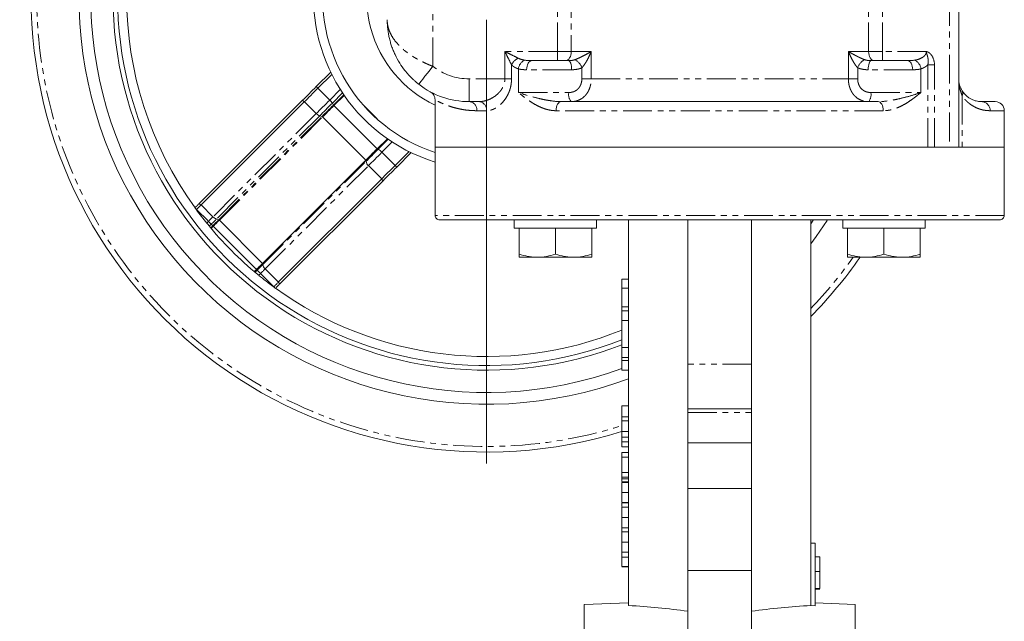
# Model space of a CAD drawing. Header units: millimetres. Extents: x 35 to 726, y 59 to 831.
# Tile 17 of 18: x 510 to 726, y 591 to 724. Entities that reach past the tile are written whole.
import ezdxf

# ---------------------------------------------------------------- set-up
doc = ezdxf.new("R2010")
doc.units = ezdxf.units.MM
doc.linetypes.add('PHANTOM', pattern=[12.7, 6.35, -1.27, 1.27, -1.27, 1.27, -1.27])

# ---------------------------------------------------------------- blocks, each defined once
blk = doc.blocks.new('SW_CENTERMARKSYMBOL_21')
at = {"color": 0, "linetype": 'Continuous', "lineweight": 0}
for p, q in [((0, 5), (0, 102.5)), ((0, 0), (0, 2.5)), ((-5, 0), (-102.5, 0)), ((0, 0), (-2.5, 0)), ((0, 0), (0, -2.5)), ((0, 0), (2.5, 0)), ((5, 0), (102.5, 0)), ((0, -5), (0, -102.5))]:
    blk.add_line(p, q, dxfattribs=at)

msp = doc.modelspace()

# ---------------------------------------------------------------- linework, layer by layer
at = {"color": 8, "linetype": 'PHANTOM', "lineweight": 0}
for p, q in [((600.29, 713.27), (600.29, 745.51)), ((627.68, 716.51), (627.68, 745.51)), ((630.7, 745.51), (630.7, 716.51)), ((695.99, 716.51), (695.99, 745.51)), ((699.01, 716.51), (699.01, 745.51)), ((713.79, 728.51), (713.79, 695.51)), ((627.68, 716.51), (616.13, 716.51)), ((616.13, 710.51), (616.13, 716.51)), ((627.68, 716.51), (627.68, 714.51)), ((630.7, 716.51), (627.68, 716.51)), ((630.7, 716.51), (635.08, 716.51)), ((635.08, 716.51), (635.08, 710.51)), ((691.55, 710.51), (691.55, 716.51)), ((691.55, 716.51), (695.99, 716.51)), ((699.01, 716.51), (695.99, 716.51)), ((699.01, 714.51), (699.01, 716.51)), ((708.68, 716.51), (699.01, 716.51)), ((617.59, 713.59), (617.59, 710.51)), ((708.99, 695.51), (708.99, 713.59)), ((710.45, 695.51), (710.45, 713.59)), ((619.1, 707.51), (619.1, 712.7)), ((630.76, 712.51), (620.91, 712.51)), ((633.03, 710.51), (633.03, 712.93)), ((693.6, 712.94), (693.6, 710.51)), ((705.67, 712.51), (695.9, 712.51)), ((707.48, 712.7), (707.48, 707.51)), ((616.13, 710.51), (608.29, 710.51)), ((608.29, 710.51), (608.29, 705.51)), ((616.13, 710.51), (617.59, 710.51)), ((635.08, 710.51), (633.03, 710.51)), ((635.08, 710.51), (691.55, 710.51)), ((691.55, 710.51), (693.6, 710.51)), ((579.99, 708.18), (577.66, 705.84)), ((580.49, 707.41), (578.24, 705.15)), ((578.49, 704.75), (580.76, 707.01)), ((619.1, 707.51), (630.15, 707.51)), ((696.49, 707.51), (707.48, 707.51)), ((578.59, 704.63), (580.84, 706.89)), ((716.53, 706.85), (716.53, 695.51)), ((574.71, 702.9), (552.03, 680.22)), ((612.1, 703.51), (610, 703.51)), ((699.22, 703.51), (627.36, 703.51)), ((725.79, 703.51), (722.69, 703.51)), ((575.48, 702.39), (552.8, 679.71)), ((553.3, 679.56), (575.98, 702.24)), ((553.43, 679.47), (576.11, 702.15)), ((588.1, 695.13), (590.33, 697.36)), ((588.29, 695.04), (590.5, 697.24)), ((589.12, 694.38), (591.39, 696.65)), ((588.1, 695.13), (588.29, 695.04)), ((562.93, 669.95), (585.61, 692.63)), ((562.95, 669.7), (585.63, 692.38)), ((585.61, 692.63), (585.63, 692.38)), ((563.49, 668.76), (586.17, 691.44)), ((551.02, 679.21), (550.65, 678.84)), ((725.79, 680.51), (600.79, 680.51)), ((551.23, 678.14), (551.66, 678.57)), ((551.53, 677.78), (551.99, 678.24)), ((551.63, 677.67), (552.09, 678.14)), ((561.6, 668.63), (561.13, 668.15)), ((561.74, 668.48), (561.28, 668.02)), ((562.48, 667.74), (562.09, 667.35)), ((670.29, 647.79), (656.29, 647.79)), ((641.79, 636.25), (643.29, 636.25)), ((656.29, 637.21), (670.29, 637.21)), ((641.79, 633.02), (643.29, 633.02))]:
    msp.add_line(p, q, dxfattribs=at)
at = {"color": 7, "linetype": 'Continuous', "lineweight": 15}
for p, q in [((715.79, 695.51), (715.79, 728.51)), ((574.72, 708.82), (577.88, 711.98)), ((578.11, 711.5), (575.07, 708.46)), ((575.07, 708.46), (574.72, 708.82)), ((577.66, 705.84), (575.05, 708.45)), ((549.03, 683.14), (571.71, 705.81)), ((572.07, 705.46), (549.39, 682.78)), ((571.71, 705.81), (572.07, 705.46)), ((572.11, 705.5), (574.71, 702.9)), ((578.24, 705.15), (578.49, 704.75)), ((600.79, 705.91), (600.79, 695.51)), ((608.29, 705.51), (610.46, 705.51)), ((588.08, 695.14), (578.59, 704.63)), ((585.28, 704.48), (588.06, 701.71)), ((725.79, 695.51), (725.79, 703.51)), ((575.98, 702.24), (575.48, 702.39)), ((576.11, 702.15), (585.6, 692.66)), ((590.32, 697.37), (588.08, 695.14)), ((592.02, 691.48), (589.12, 694.38)), ((592.04, 691.49), (595.08, 694.53)), ((595.55, 694.3), (592.39, 691.14)), ((600.79, 695.51), (600.79, 680.51)), ((600.79, 695.51), (663.29, 695.51)), ((708.99, 695.51), (600.79, 695.51)), ((663.29, 695.51), (708.99, 695.51)), ((710.45, 695.51), (708.99, 695.51)), ((713.79, 695.51), (710.45, 695.51)), ((715.79, 695.51), (713.79, 695.51)), ((716.53, 695.51), (715.79, 695.51)), ((716.53, 695.51), (725.79, 695.51)), ((725.79, 680.51), (725.79, 695.51)), ((585.6, 692.66), (562.92, 669.98)), ((586.17, 691.44), (589.08, 688.53)), ((592.39, 691.14), (592.04, 691.49)), ((566.36, 665.81), (589.04, 688.49)), ((589.39, 688.14), (566.71, 665.46)), ((589.04, 688.49), (589.39, 688.14)), ((548.42, 681.81), (548.12, 682.11)), ((548.42, 681.81), (548.37, 681.77)), ((551.02, 679.21), (548.42, 681.81)), ((549.03, 683.14), (549.39, 682.78)), ((549.43, 682.82), (552.03, 680.22)), ((552.8, 679.71), (553.3, 679.56)), ((553.43, 679.47), (562.92, 669.98)), ((618.18, 679.51), (618.18, 677.71)), ((636.27, 679.51), (636.27, 677.71)), ((643.29, 594.79), (643.29, 679.51)), ((656.29, 679.51), (656.29, 647.79)), ((670.29, 647.79), (670.29, 679.51)), ((683.29, 679.51), (683.29, 608.51)), ((683.8, 679.44), (683.29, 678.69)), ((690.3, 679.51), (690.3, 677.71)), ((708.39, 679.51), (708.39, 677.71)), ((551.99, 678.24), (551.66, 678.57)), ((561.59, 668.64), (552.09, 678.14)), ((619.23, 677.71), (618.18, 677.71)), ((619.23, 677.71), (619.23, 672.03)), ((619.23, 677.71), (619.56, 677.71)), ((626.89, 677.71), (619.56, 677.71)), ((626.89, 677.71), (627.23, 677.71)), ((627.23, 677.71), (627.23, 672.03)), ((627.23, 677.71), (627.56, 677.71)), ((634.89, 677.71), (627.56, 677.71)), ((634.89, 677.71), (635.23, 677.71)), ((636.27, 677.71), (635.23, 677.71)), ((635.23, 677.71), (635.23, 672.03)), ((691.35, 677.71), (690.3, 677.71)), ((691.35, 677.71), (691.35, 672.03)), ((691.35, 677.71), (691.69, 677.71)), ((699.02, 677.71), (691.69, 677.71)), ((699.02, 677.71), (699.35, 677.71)), ((699.35, 677.71), (699.35, 672.03)), ((699.35, 677.71), (699.69, 677.71)), ((707.02, 677.71), (699.69, 677.71)), ((707.02, 677.71), (707.35, 677.71)), ((708.39, 677.71), (707.35, 677.71)), ((707.35, 677.71), (707.35, 672.03)), ((619.23, 671.31), (623.23, 671.31)), ((623.23, 671.31), (631.23, 671.31)), ((635.23, 671.31), (631.23, 671.31)), ((691.35, 671.31), (695.35, 671.31)), ((695.35, 671.31), (703.35, 671.31)), ((707.35, 671.31), (703.35, 671.31)), ((561.11, 668.17), (561.59, 668.64)), ((561.74, 668.48), (561.6, 668.63)), ((562.95, 669.7), (562.93, 669.95)), ((563.49, 668.76), (566.4, 665.85)), ((565.39, 664.84), (562.48, 667.74)), ((643.29, 666.51), (641.79, 666.51)), ((641.79, 664.51), (641.79, 666.51)), ((565.34, 664.8), (565.39, 664.84)), ((565.68, 664.55), (565.39, 664.84)), ((566.71, 665.46), (566.36, 665.81)), ((643.29, 664.51), (641.79, 664.51)), ((641.79, 660.43), (641.79, 664.51)), ((643.29, 660.43), (641.79, 660.43)), ((641.79, 659.56), (641.79, 660.43)), ((643.29, 659.56), (641.79, 659.56)), ((641.79, 657.39), (641.79, 659.56)), ((643.29, 657.39), (641.79, 657.39)), ((641.79, 651.48), (641.79, 657.39)), ((641.79, 651.48), (643.29, 651.48)), ((641.79, 649.32), (641.79, 651.48)), ((643.29, 649.32), (641.79, 649.32)), ((641.79, 648.6), (641.79, 649.32)), ((643.29, 648.6), (641.79, 648.6)), ((641.79, 646.51), (641.79, 648.6)), ((643.29, 646.51), (641.79, 646.51)), ((656.29, 647.79), (656.29, 637.99)), ((670.29, 647.79), (670.29, 637.99)), ((641.79, 638.64), (643.29, 638.64)), ((641.79, 638.64), (641.79, 636.25)), ((670.29, 637.99), (656.29, 637.99)), ((656.29, 637.99), (656.29, 637.21)), ((670.29, 637.99), (670.29, 637.21)), ((656.29, 637.21), (656.29, 630.51)), ((670.29, 637.21), (670.29, 630.51)), ((641.79, 635.41), (643.29, 635.41)), ((641.79, 635.41), (641.79, 633.02)), ((641.79, 631.78), (643.29, 631.78)), ((641.79, 630.76), (643.29, 630.76)), ((641.79, 630.69), (641.79, 630.56)), ((643.29, 629.67), (641.79, 629.67)), ((656.29, 630.51), (670.29, 630.51)), ((656.29, 630.51), (656.29, 620.51)), ((670.29, 630.51), (670.29, 620.51)), ((641.79, 628.41), (643.29, 628.41)), ((641.79, 628.41), (641.79, 627.37)), ((641.79, 627.37), (643.29, 627.37)), ((641.79, 627.37), (641.79, 624.01)), ((641.79, 624.01), (643.29, 624.01)), ((641.79, 624.01), (641.79, 623.02)), ((641.79, 623.02), (643.29, 623.02)), ((641.79, 623), (641.79, 622.65)), ((641.79, 622.65), (643.29, 622.65)), ((641.79, 622.65), (641.79, 622.04)), ((643.29, 621.95), (641.79, 621.95)), ((641.79, 621.86), (643.29, 621.86)), ((656.29, 620.51), (656.29, 602.46)), ((656.29, 620.51), (670.29, 620.51)), ((670.29, 620.51), (670.29, 602.46)), ((641.79, 619.61), (643.29, 619.61)), ((641.79, 617.46), (643.29, 617.46)), ((641.79, 617.37), (643.29, 617.37)), ((641.79, 617.29), (641.79, 616.56)), ((641.79, 616.38), (643.29, 616.38)), ((641.79, 614.14), (643.29, 614.14)), ((641.79, 611.9), (643.29, 611.9)), ((641.79, 611), (643.29, 611)), ((641.79, 608.75), (643.29, 608.75)), ((683.29, 608.51), (683.29, 594.79)), ((684.29, 608.51), (683.29, 608.51)), ((684.29, 608.51), (684.29, 594.75)), ((641.79, 606.51), (643.29, 606.51)), ((641.79, 605.39), (643.29, 605.39)), ((684.29, 605.51), (685.29, 605.51)), ((685.29, 602.28), (685.29, 605.51)), ((641.79, 603.37), (643.29, 603.37)), ((641.79, 603.28), (643.29, 603.28)), ((656.29, 602.46), (670.29, 602.46)), ((656.29, 602.46), (656.29, 589.12)), ((670.29, 602.46), (670.29, 589.12)), ((684.29, 602.28), (685.29, 602.28)), ((685.29, 598.51), (685.29, 602.28)), ((684.29, 598.51), (685.29, 598.51)), ((685.29, 598.42), (684.29, 598.42)), ((643.29, 595.42), (633.54, 595.01)), ((633.54, 348.01), (633.54, 595.01)), ((684.29, 594.75), (683.29, 594.79)), ((693.04, 595.01), (684.29, 595.38)), ((693.04, 595.01), (693.04, 471.51))]:
    msp.add_line(p, q, dxfattribs=at)
at = {"color": 8, "linetype": 'PHANTOM', "lineweight": 0, "flags": 128}
for points in [[(629.49, 714.51), (629.73, 714.55), (629.95, 714.67), (630.16, 714.85), (630.35, 715.1), (630.5, 715.4), (630.61, 715.75), (630.68, 716.12), (630.7, 716.51)], [(697.19, 714.51), (696.96, 714.55), (696.73, 714.67), (696.52, 714.85), (696.34, 715.1), (696.19, 715.4), (696.08, 715.75), (696.01, 716.12), (695.99, 716.51)], [(620.91, 712.51), (620.93, 712.9), (620.99, 713.28), (621.09, 713.63), (621.23, 713.93), (621.4, 714.18), (621.59, 714.36), (621.79, 714.48), (622.01, 714.51)], [(630.15, 714.51), (630.27, 714.48), (630.38, 714.36), (630.49, 714.18), (630.58, 713.93), (630.66, 713.63), (630.72, 713.28), (630.75, 712.9), (630.76, 712.51)], [(695.9, 712.51), (695.92, 712.9), (695.95, 713.28), (696.01, 713.63), (696.08, 713.93), (696.17, 714.18), (696.28, 714.36), (696.39, 714.48), (696.5, 714.51)], [(704.57, 714.51), (704.79, 714.48), (704.99, 714.36), (705.18, 714.18), (705.35, 713.93), (705.49, 713.63), (705.59, 713.28), (705.65, 712.9), (705.67, 712.51)], [(600.29, 713.27), (599.69, 712.5), (599.11, 711.76), (598.58, 711.08), (598.11, 710.48), (597.73, 709.99), (597.45, 709.63), (597.27, 709.4), (597.21, 709.33)], [(574.71, 702.9), (575.04, 703.22), (575.38, 703.57), (575.74, 703.92), (576.11, 704.29), (576.49, 704.67), (576.87, 705.06), (577.27, 705.45), (577.66, 705.84)], [(578.24, 705.15), (577.87, 704.78), (577.5, 704.42), (577.14, 704.05), (576.79, 703.7), (576.44, 703.35), (576.1, 703.02), (575.78, 702.7), (575.48, 702.39)], [(627.36, 703.51), (627.38, 703.9), (627.44, 704.28), (627.55, 704.63), (627.69, 704.93), (627.87, 705.18), (628.07, 705.36), (628.28, 705.48), (628.51, 705.51)], [(699.22, 703.51), (699.2, 703.9), (699.13, 704.28), (699.03, 704.63), (698.89, 704.93), (698.71, 705.18), (698.51, 705.36), (698.3, 705.48), (698.07, 705.51)], [(575.98, 702.24), (576.26, 702.51), (576.55, 702.8), (576.85, 703.11), (577.17, 703.42), (577.49, 703.75), (577.82, 704.08), (578.16, 704.41), (578.49, 704.75)], [(578.59, 704.63), (578.26, 704.3), (577.93, 703.97), (577.6, 703.64), (577.28, 703.32), (576.97, 703.01), (576.67, 702.71), (576.38, 702.42), (576.11, 702.15)], [(585.61, 692.63), (585.88, 692.91), (586.17, 693.19), (586.47, 693.5), (586.79, 693.81), (587.11, 694.13), (587.44, 694.46), (587.77, 694.79), (588.1, 695.13)], [(585.63, 692.38), (585.93, 692.67), (586.23, 692.98), (586.56, 693.3), (586.89, 693.63), (587.23, 693.98), (587.58, 694.33), (587.94, 694.68), (588.29, 695.04)], [(589.12, 694.38), (588.73, 693.99), (588.34, 693.6), (587.95, 693.21), (587.57, 692.83), (587.2, 692.46), (586.84, 692.1), (586.5, 691.76), (586.17, 691.44)], [(551.02, 679.21), (551.16, 679.35), (551.3, 679.48), (551.43, 679.62), (551.56, 679.75), (551.69, 679.87), (551.81, 679.99), (551.92, 680.11), (552.03, 680.22)], [(551.66, 678.57), (551.81, 678.73), (551.97, 678.88), (552.12, 679.03), (552.27, 679.18), (552.41, 679.32), (552.55, 679.46), (552.68, 679.59), (552.8, 679.71)], [(551.99, 678.24), (552.17, 678.42), (552.34, 678.6), (552.52, 678.77), (552.68, 678.94), (552.85, 679.1), (553.01, 679.26), (553.16, 679.41), (553.3, 679.56)], [(552.09, 678.14), (552.27, 678.32), (552.45, 678.5), (552.63, 678.67), (552.8, 678.84), (552.97, 679.01), (553.13, 679.17), (553.28, 679.33), (553.43, 679.47)], [(561.6, 668.63), (561.6, 668.63), (561.6, 668.63), (561.6, 668.63), (561.59, 668.63), (561.59, 668.63), (561.59, 668.64), (561.59, 668.64), (561.59, 668.64)], [(562.93, 669.95), (562.78, 669.81), (562.63, 669.65), (562.47, 669.49), (562.31, 669.33), (562.14, 669.16), (561.96, 668.98), (561.78, 668.81), (561.6, 668.63)], [(562.95, 669.7), (562.82, 669.56), (562.68, 669.42), (562.54, 669.28), (562.39, 669.13), (562.23, 668.97), (562.07, 668.81), (561.91, 668.65), (561.74, 668.48)], [(563.49, 668.76), (563.38, 668.65), (563.27, 668.53), (563.15, 668.41), (563.02, 668.29), (562.89, 668.16), (562.76, 668.02), (562.62, 667.88), (562.48, 667.74)]]:
    msp.add_lwpolyline(points, dxfattribs=at)
at = {"color": 7, "linetype": 'Continuous', "lineweight": 15, "flags": 128}
for points in [[(574.72, 708.82), (574.32, 708.42), (573.92, 708.02), (573.52, 707.63), (573.14, 707.24), (572.76, 706.86), (572.4, 706.5), (572.05, 706.15), (571.71, 705.81)], [(575.07, 708.46), (574.67, 708.07), (574.27, 707.67), (573.88, 707.27), (573.49, 706.89), (573.11, 706.51), (572.75, 706.14), (572.4, 705.79), (572.07, 705.46)], [(585.6, 692.66), (585.87, 692.93), (586.16, 693.22), (586.46, 693.52), (586.77, 693.83), (587.09, 694.15), (587.42, 694.48), (587.75, 694.81), (588.08, 695.14)], [(589.04, 688.49), (589.37, 688.82), (589.72, 689.17), (590.08, 689.54), (590.46, 689.92), (590.85, 690.3), (591.24, 690.7), (591.64, 691.09), (592.04, 691.49)], [(589.39, 688.14), (589.72, 688.47), (590.07, 688.82), (590.44, 689.18), (590.82, 689.56), (591.2, 689.95), (591.6, 690.34), (591.99, 690.74), (592.39, 691.14)], [(548.07, 682.17), (548.21, 682.31), (548.34, 682.44), (548.46, 682.57), (548.59, 682.69), (548.71, 682.81), (548.82, 682.92), (548.93, 683.03), (549.03, 683.14)], [(549.39, 682.78), (549.28, 682.68), (549.17, 682.57), (549.06, 682.45), (548.94, 682.33), (548.81, 682.21), (548.68, 682.08), (548.55, 681.95), (548.42, 681.81)], [(551.66, 678.57), (551.59, 678.63), (551.52, 678.7), (551.45, 678.78), (551.37, 678.86), (551.29, 678.94), (551.2, 679.03), (551.11, 679.12), (551.02, 679.21)], [(683.29, 674.29), (684.5, 675.91), (686.92, 679.42)], [(552.09, 678.14), (552.08, 678.15), (552.06, 678.16), (552.05, 678.18), (552.03, 678.19), (552.02, 678.21), (552.01, 678.22), (552, 678.23), (551.99, 678.24)], [(562.92, 669.98), (562.78, 669.83), (562.62, 669.68), (562.46, 669.52), (562.3, 669.35), (562.12, 669.18), (561.95, 669), (561.77, 668.82), (561.59, 668.64)], [(562.48, 667.74), (562.37, 667.86), (562.26, 667.97), (562.15, 668.07), (562.05, 668.17), (561.96, 668.27), (561.88, 668.35), (561.8, 668.42), (561.74, 668.48)], [(565.39, 664.84), (565.52, 664.98), (565.65, 665.11), (565.78, 665.24), (565.91, 665.36), (566.03, 665.48), (566.14, 665.6), (566.25, 665.71), (566.36, 665.81)], [(566.71, 665.46), (566.61, 665.35), (566.5, 665.24), (566.38, 665.13), (566.26, 665.01), (566.14, 664.89), (566.01, 664.76), (565.88, 664.63), (565.75, 664.5)]]:
    msp.add_lwpolyline(points, dxfattribs=at)
at = {"color": 8, "linetype": 'PHANTOM', "lineweight": 0}
for centre, radius, start, end in [((612.09, 728.51), 98.77, 15.2624, 287.5168), ((620.41, 712.23), 3.14, 115.7436, 154.2562), ((621.41, 712.46), 2.33, 112.7403, 174.0732), ((630.14, 712.02), 3.02, 17.4241, 63.184), ((696.51, 712.01), 3.06, 117.1076, 162.2297), ((705.17, 712.46), 2.33, 5.9268, 67.2597), ((632.5, 707.05), 2.39, 168.7378, 219.7805), ((694.11, 707.05), 2.43, 320.9669, 11.1272), ((715.54, 707.37), 1.12, 332.0165, 27.9835), ((608.13, 703.65), 1.87, 355.8168, 85.0925), ((610.26, 703.68), 1.85, 354.8875, 83.7546), ((720.74, 703.56), 1.95, 358.5806, 88.5066), ((588.2, 695.32), 0.211, 237.4173, 243.796), ((585.47, 692.62), 0.14, 5.9691, 17.0951), ((612.09, 728.51), 98.77, 316.1266, 324.6107), ((562.79, 669.94), 0.14, 5.9691, 17.0951)]:
    msp.add_arc(centre, radius, start, end, dxfattribs=at)
at = {"color": 7, "linetype": 'Continuous', "lineweight": 15}
for centre, radius, start, end in [((612.09, 728.51), 89.5, 17.2229, 290.4019), ((612.09, 728.51), 86.9, 17.7552, 289.985), ((612.09, 728.51), 79, 144.104, 215.896), ((612.09, 728.51), 38, 90, 252.7004), ((612.09, 728.51), 36, 90, 251.7062), ((612.09, 728.51), 26.33, 145.894, 244.5836), ((612.09, 728.51), 100, 180, 287.2607), ((612.09, 728.51), 82.01, 180, 291.2336), ((612.09, 728.51), 81, 180, 291.5102), ((608.29, 723.51), 18, 232.0201, 270), ((574.56, 702.66), 4.44, 34.1323, 45.7936), ((723.79, 703.51), 2, 0, 90), ((576.17, 704.28), 2.01, 223.5646, 249.9923), ((579.11, 705.16), 0.741, 214.1344, 225.7891), ((575.87, 701.92), 0.335, 43.5796, 69.9772), ((586.46, 691.88), 3.65, 43.2386, 59.8137), ((587.34, 692.73), 1.74, 191.6817, 228.0272), ((553.49, 681.6), 2.01, 223.5647, 249.9906), ((553.19, 679.24), 0.335, 43.5567, 70.0001), ((612.09, 728.51), 79, 219.2044, 230.5078), ((612.09, 728.51), 100, 315.3979, 325.1102), ((564.66, 670.05), 1.74, 191.6839, 228.0257), ((612.09, 728.51), 79, 234.104, 292.083)]:
    msp.add_arc(centre, radius, start, end, dxfattribs=at)
for centre, major_axis, ratio, start_param, end_param in [((613.29, 729.71), (57.06, 57.06), 0.99978, 2.987097, 2.992311), ((613.29, 729.71), (57.06, 57.06), 0.99978, 2.992286, 3.038327), ((613.29, 729.71), (57.06, 57.06), 0.99978, 3.239592, 3.290899), ((613.29, 729.71), (57.06, 57.06), 0.99978, 3.290874, 3.296088), ((635.84, 471.51), (133.9, 0), 0.92212, 1.417489, 1.51515), ((690.74, 471.51), (133.9, 0), 0.92212, 1.626442, 1.724103)]:
    msp.add_ellipse(centre, major_axis=major_axis, ratio=ratio, start_param=start_param, end_param=end_param, dxfattribs=at)
for points, knots in [([(597.21, 709.33), (597.13, 709.39), (596.95, 709.53), (596.69, 709.75), (596.43, 709.97), (596.18, 710.2), (595.92, 710.44), (595.67, 710.68), (595.41, 710.94), (595.16, 711.2), (594.91, 711.47), (594.66, 711.75), (594.42, 712.04), (593.84, 712.75), (592.97, 714), (592.15, 715.49), (591.6, 716.75), (591.25, 717.68), (590.96, 718.63), (590.72, 719.57), (590.53, 720.55), (590.41, 721.37), (590.34, 722.1), (590.3, 722.76), (590.29, 723.25), (590.29, 723.51)], [0, 0, 0, 0, 0.019226, 0.038734, 0.058533, 0.078632, 0.099036, 0.119754, 0.140791, 0.162156, 0.183853, 0.205888, 0.228269, 0.250999, 0.369871, 0.500771, 0.561635, 0.625616, 0.685069, 0.749671, 0.808425, 0.874331, 0.906879, 0.948768, 1, 1, 1, 1]), ([(696.5, 714.51), (696.6, 714.51), (696.79, 714.51), (697.08, 714.51), (697.37, 714.51), (697.66, 714.51), (697.95, 714.51), (698.24, 714.51), (698.79, 714.51), (699.6, 714.51), (700.67, 714.51), (701.71, 714.51), (702.56, 714.51), (703.21, 714.51), (703.68, 714.51), (704.13, 714.51), (704.43, 714.51), (704.57, 714.51)], [0, 0, 0, 0, 0.035375, 0.07066, 0.105891, 0.141102, 0.176327, 0.211602, 0.24696, 0.373454, 0.50001, 0.626504, 0.753061, 0.814852, 0.876483, 0.938137, 1, 1, 1, 1]), ([(716.53, 707.9), (716.29, 708.29), (716.1, 708.71), (715.85, 709.6), (715.79, 710.05), (715.79, 710.51)], [0, 0, 0, 0, 0.5, 0.5, 1, 1, 1, 1]), ([(599.74, 707.67), (599.89, 707.58), (600.19, 707.38), (600.53, 706.95), (600.75, 706.45), (600.78, 706.09), (600.79, 705.91)], [0, 0, 0, 0, 0.245426, 0.500002, 0.754575, 1, 1, 1, 1]), ([(720.79, 705.51), (720.51, 705.51), (720.21, 705.54), (719.57, 705.66), (719.22, 705.75), (718.66, 705.98), (718.47, 706.08), (718.08, 706.3), (717.89, 706.44), (717.49, 706.75), (717.29, 706.93), (716.9, 707.36), (716.71, 707.61), (716.53, 707.9)], [0, 0, 0, 0, 0.25, 0.25, 0.5, 0.5, 0.625, 0.625, 0.75, 0.75, 0.875, 0.875, 1, 1, 1, 1]), ([(698.07, 705.51), (687.89, 705.51), (675.74, 705.51), (650.84, 705.51), (638.69, 705.51), (628.51, 705.51)], [0, 0, 0, 0, 0.5, 0.5, 1, 1, 1, 1]), ([(600.79, 680.51), (600.79, 680.4), (600.81, 680.27), (600.91, 680.02), (600.98, 679.9), (601.18, 679.71), (601.3, 679.63), (601.54, 679.54), (601.67, 679.51), (601.79, 679.51)], [0, 0, 0, 0, 0.25, 0.25, 0.5, 0.5, 0.75, 0.75, 1, 1, 1, 1]), ([(724.79, 679.51), (724.79, 679.51), (724.63, 679.51), (723.86, 679.51), (723.25, 679.51), (721.41, 679.51), (720.19, 679.51), (716.96, 679.51), (714.95, 679.51), (711.26, 679.51), (709.92, 679.51), (707, 679.51), (705.42, 679.51), (702.04, 679.51), (700.23, 679.51), (696.39, 679.51), (694.36, 679.51), (690.1, 679.51), (687.88, 679.51), (683.26, 679.51), (680.87, 679.51), (675.98, 679.51), (673.48, 679.51), (668.41, 679.51), (665.85, 679.51), (660.73, 679.51), (658.16, 679.51), (653.1, 679.51), (650.6, 679.51), (645.71, 679.51), (643.32, 679.51), (638.7, 679.51), (636.48, 679.51), (632.22, 679.51), (630.19, 679.51), (626.35, 679.51), (624.54, 679.51), (621.16, 679.51), (619.58, 679.51), (616.66, 679.51), (615.32, 679.51), (611.63, 679.51), (609.62, 679.51), (606.39, 679.51), (605.17, 679.51), (603.33, 679.51), (602.72, 679.51), (601.95, 679.51), (601.79, 679.51), (601.79, 679.51)], [0, 0, 0, 0, 0.0625, 0.0625, 0.125, 0.125, 0.1875, 0.1875, 0.25, 0.25, 0.28125, 0.28125, 0.3125, 0.3125, 0.34375, 0.34375, 0.375, 0.375, 0.40625, 0.40625, 0.4375, 0.4375, 0.46875, 0.46875, 0.5, 0.5, 0.53125, 0.53125, 0.5625, 0.5625, 0.59375, 0.59375, 0.625, 0.625, 0.65625, 0.65625, 0.6875, 0.6875, 0.71875, 0.71875, 0.75, 0.75, 0.8125, 0.8125, 0.875, 0.875, 0.9375, 0.9375, 1, 1, 1, 1]), ([(725.79, 680.51), (725.79, 680.4), (725.77, 680.27), (725.67, 680.02), (725.59, 679.9), (725.4, 679.71), (725.28, 679.63), (725.03, 679.54), (724.91, 679.51), (724.79, 679.51)], [0, 0, 0, 0, 0.25, 0.25, 0.5, 0.5, 0.75, 0.75, 1, 1, 1, 1]), ([(623.23, 671.31), (622.89, 671.31), (622.55, 671.33), (621.87, 671.4), (621.54, 671.45), (620.54, 671.63), (619.88, 671.81), (619.23, 672.03)], [0, 0, 0, 0, 0.25, 0.25, 0.5, 0.5, 1, 1, 1, 1]), ([(619.23, 671.31), (619.23, 671.31), (619.23, 671.33), (619.23, 671.4), (619.23, 671.45), (619.23, 671.63), (619.23, 671.81), (619.23, 672.03)], [0, 0, 0, 0, 0.25, 0.25, 0.5, 0.5, 1, 1, 1, 1]), ([(627.23, 672.03), (626.57, 671.81), (625.91, 671.63), (624.58, 671.38), (623.91, 671.31), (623.23, 671.31)], [0, 0, 0, 0, 0.5, 0.5, 1, 1, 1, 1]), ([(631.23, 671.31), (630.89, 671.31), (630.55, 671.33), (629.87, 671.4), (629.54, 671.45), (628.54, 671.63), (627.88, 671.81), (627.23, 672.03)], [0, 0, 0, 0, 0.25, 0.25, 0.5, 0.5, 1, 1, 1, 1]), ([(635.23, 672.03), (634.57, 671.81), (633.91, 671.63), (632.58, 671.38), (631.91, 671.31), (631.23, 671.31)], [0, 0, 0, 0, 0.5, 0.5, 1, 1, 1, 1]), ([(635.23, 671.31), (635.23, 671.31), (635.23, 671.33), (635.23, 671.4), (635.23, 671.45), (635.23, 671.63), (635.23, 671.81), (635.23, 672.03)], [0, 0, 0, 0, 0.25, 0.25, 0.5, 0.5, 1, 1, 1, 1]), ([(695.35, 671.31), (695.01, 671.31), (694.67, 671.33), (694, 671.4), (693.66, 671.45), (692.66, 671.63), (692, 671.81), (691.35, 672.03)], [0, 0, 0, 0, 0.25, 0.25, 0.5, 0.5, 1, 1, 1, 1]), ([(691.35, 671.31), (691.35, 671.31), (691.35, 671.33), (691.35, 671.4), (691.35, 671.45), (691.35, 671.63), (691.35, 671.81), (691.35, 672.03)], [0, 0, 0, 0, 0.25, 0.25, 0.5, 0.5, 1, 1, 1, 1]), ([(699.35, 672.03), (698.7, 671.81), (698.04, 671.63), (696.71, 671.38), (696.03, 671.31), (695.35, 671.31)], [0, 0, 0, 0, 0.5, 0.5, 1, 1, 1, 1]), ([(703.35, 671.31), (703.01, 671.31), (702.67, 671.33), (702, 671.4), (701.66, 671.45), (700.66, 671.63), (700, 671.81), (699.35, 672.03)], [0, 0, 0, 0, 0.25, 0.25, 0.5, 0.5, 1, 1, 1, 1]), ([(707.35, 672.03), (706.7, 671.81), (706.04, 671.63), (704.71, 671.38), (704.03, 671.31), (703.35, 671.31)], [0, 0, 0, 0, 0.5, 0.5, 1, 1, 1, 1]), ([(707.35, 671.31), (707.35, 671.31), (707.35, 671.33), (707.35, 671.4), (707.35, 671.45), (707.35, 671.63), (707.35, 671.81), (707.35, 672.03)], [0, 0, 0, 0, 0.25, 0.25, 0.5, 0.5, 1, 1, 1, 1]), ([(641.79, 636.25), (641.79, 636.14), (641.79, 635.93), (641.79, 635.67), (641.79, 635.51), (641.79, 635.46)], [0, 0, 0, 0, 0.398783, 0.797668, 1, 1, 1, 1]), ([(641.79, 633.02), (641.79, 632.95), (641.79, 632.82), (641.79, 632.64), (641.79, 632.47), (641.79, 632.31), (641.79, 632.16), (641.79, 632.02), (641.79, 631.89), (641.79, 631.82), (641.79, 631.78)], [0, 0, 0, 0, 0.157891, 0.306795, 0.445675, 0.574557, 0.694631, 0.805977, 0.907764, 1, 1, 1, 1]), ([(641.79, 631.78), (641.79, 631.68), (641.79, 631.49), (641.79, 631.23), (641.79, 630.98), (641.79, 630.83), (641.79, 630.76)], [0, 0, 0, 0, 0.261213, 0.512048, 0.757793, 1, 1, 1, 1]), ([(641.79, 630.76), (641.79, 630.72), (641.79, 630.63), (641.79, 630.5), (641.79, 630.39), (641.79, 630.28), (641.79, 630.18), (641.79, 630.09), (641.79, 630.01), (641.79, 629.93), (641.79, 629.87), (641.79, 629.82), (641.79, 629.77), (641.79, 629.73), (641.79, 629.7), (641.79, 629.68), (641.79, 629.67), (641.79, 629.67), (641.79, 629.67)], [0, 0, 0, 0, 0.056809, 0.113874, 0.170522, 0.227532, 0.285334, 0.343678, 0.403164, 0.464002, 0.525827, 0.589097, 0.653293, 0.719115, 0.786763, 0.855798, 0.926841, 1, 1, 1, 1]), ([(641.79, 621.86), (641.79, 621.85), (641.79, 621.83), (641.79, 621.79), (641.79, 621.72), (641.79, 621.65), (641.79, 621.56), (641.79, 621.45), (641.79, 621.32), (641.79, 621.18), (641.79, 621.03), (641.79, 620.87), (641.79, 620.69), (641.79, 620.5), (641.79, 620.29), (641.79, 620.08), (641.79, 619.85), (641.79, 619.69), (641.79, 619.61)], [0, 0, 0, 0, 0.070681, 0.137505, 0.20149, 0.262892, 0.322578, 0.381001, 0.43822, 0.495795, 0.553466, 0.611689, 0.670615, 0.731564, 0.794165, 0.859433, 0.928201, 1, 1, 1, 1]), ([(641.79, 621.68), (641.79, 621.62), (641.79, 621.42), (641.79, 621.2), (641.79, 621.06), (641.79, 621.05), (641.79, 621.05)], [0, 0, 0, 0, 0.132989, 0.457771, 0.839891, 1, 1, 1, 1]), ([(641.79, 619.61), (641.79, 619.53), (641.79, 619.38), (641.79, 619.15), (641.79, 618.93), (641.79, 618.72), (641.79, 618.53), (641.79, 618.35), (641.79, 618.19), (641.79, 618.04), (641.79, 617.9), (641.79, 617.78), (641.79, 617.68), (641.79, 617.6), (641.79, 617.54), (641.79, 617.49), (641.79, 617.46), (641.79, 617.46), (641.79, 617.46)], [0, 0, 0, 0, 0.074698, 0.145512, 0.213299, 0.278562, 0.342029, 0.404194, 0.465355, 0.526857, 0.587597, 0.646638, 0.704592, 0.761717, 0.819452, 0.878063, 0.937807, 1, 1, 1, 1]), ([(641.79, 616.38), (641.79, 616.38), (641.79, 616.38), (641.79, 616.37), (641.79, 616.35), (641.79, 616.32), (641.79, 616.29), (641.79, 616.24), (641.79, 616.19), (641.79, 616.13), (641.79, 616.07), (641.79, 616), (641.79, 615.91), (641.79, 615.82), (641.79, 615.72), (641.79, 615.62), (641.79, 615.51), (641.79, 615.39), (641.79, 615.26), (641.79, 615.12), (641.79, 614.98), (641.79, 614.83), (641.79, 614.67), (641.79, 614.5), (641.79, 614.32), (641.79, 614.2), (641.79, 614.14)], [0, 0, 0, 0, 0.063113, 0.123612, 0.18097, 0.235256, 0.287095, 0.336024, 0.382374, 0.426325, 0.468201, 0.508239, 0.546617, 0.583488, 0.619002, 0.65359, 0.687163, 0.720428, 0.753235, 0.786265, 0.819508, 0.853548, 0.888311, 0.923997, 0.961351, 1, 1, 1, 1]), ([(641.79, 614.14), (641.79, 614.05), (641.79, 613.87), (641.79, 613.62), (641.79, 613.37), (641.79, 613.14), (641.79, 612.94), (641.79, 612.75), (641.79, 612.59), (641.79, 612.45), (641.79, 612.33), (641.79, 612.22), (641.79, 612.13), (641.79, 612.06), (641.79, 612.01), (641.79, 611.98), (641.79, 611.95), (641.79, 611.93), (641.79, 611.91), (641.79, 611.91), (641.79, 611.9), (641.79, 611.9), (641.79, 611.9)], [0, 0, 0, 0, 0.056725, 0.111439, 0.164371, 0.21644, 0.267394, 0.317343, 0.367257, 0.418163, 0.471358, 0.52792, 0.588017, 0.652172, 0.686383, 0.72325, 0.762597, 0.804726, 0.849443, 0.896709, 0.946889, 1, 1, 1, 1]), ([(641.79, 612.52), (641.79, 612.41), (641.79, 612.19), (641.79, 611.88), (641.79, 611.59), (641.79, 611.32), (641.79, 611.08), (641.79, 610.88), (641.79, 610.71), (641.79, 610.63), (641.79, 610.59)], [0, 0, 0, 0, 0.142657, 0.281169, 0.416977, 0.550852, 0.678364, 0.795032, 0.901998, 1, 1, 1, 1]), ([(641.79, 611), (641.79, 611), (641.79, 611), (641.79, 610.98), (641.79, 610.97), (641.79, 610.94), (641.79, 610.9), (641.79, 610.86), (641.79, 610.81), (641.79, 610.75), (641.79, 610.68), (641.79, 610.61), (641.79, 610.53), (641.79, 610.44), (641.79, 610.34), (641.79, 610.24), (641.79, 610.12), (641.79, 610), (641.79, 609.87), (641.79, 609.74), (641.79, 609.59), (641.79, 609.44), (641.79, 609.28), (641.79, 609.11), (641.79, 608.94), (641.79, 608.82), (641.79, 608.75)], [0, 0, 0, 0, 0.063113, 0.123612, 0.18097, 0.235256, 0.287095, 0.336024, 0.382374, 0.426325, 0.468201, 0.508239, 0.546617, 0.583488, 0.619002, 0.65359, 0.687163, 0.720428, 0.753235, 0.786265, 0.819508, 0.853548, 0.888311, 0.923997, 0.961351, 1, 1, 1, 1]), ([(641.79, 608.75), (641.79, 608.67), (641.79, 608.49), (641.79, 608.23), (641.79, 607.99), (641.79, 607.76), (641.79, 607.55), (641.79, 607.36), (641.79, 607.2), (641.79, 607.06), (641.79, 606.95), (641.79, 606.84), (641.79, 606.75), (641.79, 606.68), (641.79, 606.63), (641.79, 606.6), (641.79, 606.57), (641.79, 606.55), (641.79, 606.53), (641.79, 606.52), (641.79, 606.51), (641.79, 606.51), (641.79, 606.51)], [0, 0, 0, 0, 0.056725, 0.111439, 0.164371, 0.21644, 0.267394, 0.317343, 0.367257, 0.418163, 0.471358, 0.52792, 0.588017, 0.652172, 0.686383, 0.72325, 0.762597, 0.804726, 0.849443, 0.896709, 0.946889, 1, 1, 1, 1]), ([(641.79, 607.18), (641.79, 607.13), (641.79, 607.02), (641.79, 606.83), (641.79, 606.62), (641.79, 606.4), (641.79, 606.17), (641.79, 605.92), (641.79, 605.66), (641.79, 605.48), (641.79, 605.39)], [0, 0, 0, 0, 0.125625, 0.247619, 0.368528, 0.488104, 0.609878, 0.735382, 0.864448, 1, 1, 1, 1]), ([(641.79, 605.39), (641.79, 605.32), (641.79, 605.19), (641.79, 604.99), (641.79, 604.8), (641.79, 604.63), (641.79, 604.46), (641.79, 604.3), (641.79, 604.15), (641.79, 604.01), (641.79, 603.88), (641.79, 603.77), (641.79, 603.67), (641.79, 603.58), (641.79, 603.51), (641.79, 603.45), (641.79, 603.4), (641.79, 603.38), (641.79, 603.37)], [0, 0, 0, 0, 0.068499, 0.134572, 0.198208, 0.259784, 0.319951, 0.379508, 0.438814, 0.498497, 0.558182, 0.617438, 0.677522, 0.737959, 0.80033, 0.86409, 0.930622, 1, 1, 1, 1])]:
    msp.add_open_spline(points, degree=3, knots=knots, dxfattribs=at)
at = {"color": 8, "linetype": 'PHANTOM', "lineweight": 0}
for points, knots in [([(590.29, 723.51), (590.29, 723.43), (590.29, 723.28), (590.3, 723.06), (590.32, 722.85), (590.35, 722.65), (590.37, 722.48), (590.4, 722.31), (590.43, 722.17), (590.51, 721.81), (590.66, 721.28), (591.07, 720.28), (591.77, 719.11), (592.95, 717.72), (594.4, 716.45), (595.74, 715.53), (596.73, 714.95), (597.3, 714.63), (597.89, 714.33), (598.48, 714.04), (599.08, 713.77), (599.68, 713.51), (600.09, 713.35), (600.29, 713.27)], [0, 0, 0, 0, 0.02032, 0.039328, 0.057023, 0.073405, 0.088474, 0.10223, 0.114673, 0.125803, 0.192184, 0.251443, 0.383756, 0.501251, 0.630239, 0.750142, 0.787058, 0.823545, 0.859616, 0.895283, 0.93056, 0.965461, 1, 1, 1, 1]), ([(619.05, 715.05), (618.68, 715.24), (618.22, 715.47), (617.22, 715.97), (616.67, 716.24), (616.13, 716.51)], [0, 0, 0, 0, 0.5, 0.5, 1, 1, 1, 1]), ([(616.13, 716.51), (616.4, 715.97), (616.67, 715.42), (617.18, 714.42), (617.4, 713.96), (617.59, 713.59)], [0, 0, 0, 0, 0.5, 0.5, 1, 1, 1, 1]), ([(635.08, 716.51), (634.79, 716.34), (634.5, 716.18), (633.89, 715.84), (633.58, 715.68), (633.12, 715.44), (632.96, 715.37), (632.66, 715.22), (632.51, 715.15), (632.06, 714.94), (631.77, 714.82), (631.51, 714.72)], [0, 0, 0, 0, 0.25, 0.25, 0.5, 0.5, 0.625, 0.625, 0.75, 0.75, 1, 1, 1, 1]), ([(633.03, 712.93), (633.22, 713.12), (633.4, 713.37), (633.68, 713.78), (633.78, 713.92), (633.96, 714.22), (634.05, 714.37), (634.31, 714.84), (634.48, 715.17), (634.79, 715.84), (634.94, 716.17), (635.08, 716.51)], [0, 0, 0, 0, 0.25, 0.25, 0.375, 0.375, 0.5, 0.5, 0.75, 0.75, 1, 1, 1, 1]), ([(695.12, 714.73), (694.85, 714.83), (694.57, 714.95), (694.12, 715.15), (693.97, 715.22), (693.66, 715.37), (693.51, 715.45), (693.05, 715.68), (692.74, 715.85), (692.14, 716.18), (691.84, 716.34), (691.55, 716.51)], [0, 0, 0, 0, 0.25, 0.25, 0.375, 0.375, 0.5, 0.5, 0.75, 0.75, 1, 1, 1, 1]), ([(691.55, 716.51), (691.69, 716.18), (691.84, 715.84), (692.16, 715.18), (692.32, 714.85), (692.58, 714.38), (692.67, 714.23), (692.85, 713.93), (692.94, 713.79), (693.22, 713.38), (693.41, 713.14), (693.6, 712.94)], [0, 0, 0, 0, 0.25, 0.25, 0.5, 0.5, 0.625, 0.625, 0.75, 0.75, 1, 1, 1, 1]), ([(708.68, 716.51), (708.68, 716.39), (708.66, 716.27), (708.58, 716.04), (708.53, 715.92), (708.31, 715.6), (708.1, 715.4), (707.61, 715.08), (707.33, 714.95), (706.73, 714.74), (706.41, 714.66), (706.07, 714.61)], [0, 0, 0, 0, 0.125, 0.125, 0.25, 0.25, 0.5, 0.5, 0.75, 0.75, 1, 1, 1, 1]), ([(708.99, 713.59), (709, 713.65), (709.03, 713.78), (709.06, 713.96), (709.07, 714.12), (709.08, 714.28), (709.08, 714.42), (709.08, 714.55), (709.07, 714.68), (709.06, 714.78), (709.05, 714.88), (709.04, 714.97), (709.02, 715.1), (708.99, 715.25), (708.95, 715.43), (708.9, 715.6), (708.84, 715.79), (708.78, 715.96), (708.73, 716.15), (708.69, 716.33), (708.68, 716.45), (708.68, 716.51)], [0, 0, 0, 0, 0.0658187, 0.1270632, 0.1838425, 0.2363029, 0.2846451, 0.3291189, 0.3698686, 0.4070434, 0.4407986, 0.4712893, 0.4986654, 0.5683425, 0.6238256, 0.6908183, 0.7491821, 0.8182609, 0.8746573, 0.9406717, 1, 1, 1, 1]), ([(710.45, 713.59), (710.45, 714.2), (710.32, 714.82), (710.03, 715.35), (709.89, 715.62), (709.7, 715.87), (709.48, 716.08), (709.37, 716.18), (709.25, 716.28), (709.11, 716.36), (709.05, 716.4), (708.98, 716.43), (708.9, 716.46), (708.87, 716.47), (708.83, 716.48), (708.79, 716.49), (708.78, 716.5), (708.76, 716.5), (708.74, 716.51), (708.73, 716.51), (708.72, 716.51), (708.71, 716.51), (708.7, 716.51), (708.7, 716.51), (708.69, 716.51), (708.69, 716.51), (708.69, 716.51), (708.69, 716.51), (708.68, 716.51), (708.68, 716.51), (708.68, 716.51)], [0, 0, 0, 0, 0.001823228, 0.001823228, 0.001823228, 0.002734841, 0.002734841, 0.002734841, 0.003190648, 0.003190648, 0.003190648, 0.003418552, 0.003418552, 0.003418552, 0.003532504, 0.003532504, 0.003532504, 0.003589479, 0.003589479, 0.003589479, 0.003617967, 0.003617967, 0.003617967, 0.003632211, 0.003632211, 0.003632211, 0.003639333, 0.003639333, 0.003639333, 0.003646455, 0.003646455, 0.003646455, 0.003646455]), ([(619.1, 712.7), (619.04, 712.72), (618.93, 712.76), (618.77, 712.82), (618.61, 712.89), (618.46, 712.96), (618.27, 713.07), (618.05, 713.2), (617.81, 713.38), (617.66, 713.52), (617.59, 713.59)], [0, 0, 0, 0, 0.102242, 0.203173, 0.302899, 0.401528, 0.499173, 0.670335, 0.837023, 1, 1, 1, 1]), ([(620.51, 714.61), (620.24, 714.65), (619.99, 714.71), (619.5, 714.85), (619.27, 714.94), (619.05, 715.05)], [0, 0, 0, 0, 0.5, 0.5, 1, 1, 1, 1]), ([(631.51, 714.72), (631.31, 714.65), (631.1, 714.6), (630.65, 714.53), (630.4, 714.51), (630.15, 714.51)], [0, 0, 0, 0, 0.5, 0.5, 1, 1, 1, 1]), ([(696.5, 714.51), (696.25, 714.51), (696, 714.53), (695.54, 714.6), (695.32, 714.65), (695.12, 714.73)], [0, 0, 0, 0, 0.5, 0.5, 1, 1, 1, 1]), ([(708.99, 713.59), (708.95, 713.55), (708.86, 713.47), (708.72, 713.35), (708.58, 713.24), (708.43, 713.14), (708.24, 713.03), (708.02, 712.91), (707.76, 712.8), (707.58, 712.74), (707.48, 712.7)], [0, 0, 0, 0, 0.097326, 0.195876, 0.295821, 0.397324, 0.500542, 0.663904, 0.830221, 1, 1, 1, 1]), ([(710.45, 713.59), (710.18, 713.59), (709.91, 713.59), (709.4, 713.59), (709.18, 713.59), (708.99, 713.59)], [0, 0, 0, 0, 0.5, 0.5, 1, 1, 1, 1]), ([(620.91, 712.51), (620.82, 712.51), (620.65, 712.52), (620.41, 712.52), (620.18, 712.54), (619.93, 712.56), (619.65, 712.59), (619.37, 712.64), (619.18, 712.68), (619.1, 712.7)], [0, 0, 0, 0, 0.132581, 0.260071, 0.382513, 0.499952, 0.671779, 0.838388, 1, 1, 1, 1]), ([(633.03, 712.93), (632.96, 712.9), (632.83, 712.85), (632.63, 712.78), (632.42, 712.72), (632.2, 712.66), (631.98, 712.62), (631.75, 712.58), (631.51, 712.55), (631.27, 712.53), (631.02, 712.52), (630.85, 712.52), (630.76, 712.51)], [0, 0, 0, 0, 0.094278, 0.189464, 0.285703, 0.383135, 0.481897, 0.582118, 0.683923, 0.78743, 0.892754, 1, 1, 1, 1]), ([(695.9, 712.51), (695.82, 712.52), (695.64, 712.52), (695.39, 712.53), (695.14, 712.55), (694.9, 712.58), (694.66, 712.62), (694.44, 712.67), (694.22, 712.72), (694, 712.78), (693.8, 712.86), (693.66, 712.91), (693.6, 712.94)], [0, 0, 0, 0, 0.107463, 0.212949, 0.316567, 0.418432, 0.518664, 0.617392, 0.714748, 0.810871, 0.905905, 1, 1, 1, 1]), ([(707.48, 712.7), (707.43, 712.69), (707.32, 712.66), (707.16, 712.63), (706.98, 712.6), (706.8, 712.58), (706.54, 712.55), (706.16, 712.52), (705.84, 712.52), (705.67, 712.51)], [0, 0, 0, 0, 0.096384, 0.194537, 0.294508, 0.396346, 0.500095, 0.739942, 1, 1, 1, 1]), ([(610.46, 705.51), (610.52, 705.52), (610.65, 705.52), (610.86, 705.53), (611.09, 705.55), (611.4, 705.6), (611.78, 705.68), (612.4, 705.86), (613.13, 706.18), (613.98, 706.7), (614.62, 707.24), (615.11, 707.79), (615.44, 708.25), (615.72, 708.75), (615.91, 709.21), (616.02, 709.6), (616.08, 709.9), (616.12, 710.21), (616.13, 710.41), (616.13, 710.51)], [0, 0, 0, 0, 0.027521, 0.057534, 0.09004, 0.12504, 0.187559, 0.250179, 0.387664, 0.499305, 0.623969, 0.689246, 0.749115, 0.81404, 0.874281, 0.90659, 0.938192, 0.969266, 1, 1, 1, 1]), ([(617.59, 710.51), (617.59, 710.44), (617.59, 710.29), (617.58, 710.08), (617.56, 709.86), (617.54, 709.64), (617.51, 709.42), (617.48, 709.21), (617.41, 708.82), (617.27, 708.26), (617.03, 707.58), (616.73, 706.94), (616.28, 706.16), (615.64, 705.31), (614.93, 704.65), (614.35, 704.24), (613.9, 703.98), (613.45, 703.77), (613.04, 703.64), (612.69, 703.56), (612.39, 703.52), (612.19, 703.52), (612.1, 703.51)], [0, 0, 0, 0, 0.017792, 0.035558, 0.05333, 0.071136, 0.089008, 0.106974, 0.125065, 0.186971, 0.250468, 0.312266, 0.375855, 0.500365, 0.625295, 0.687214, 0.749583, 0.812231, 0.874866, 0.916768, 0.958442, 1, 1, 1, 1]), ([(630.15, 707.51), (630.21, 707.52), (630.32, 707.52), (630.49, 707.53), (630.66, 707.55), (630.82, 707.58), (630.98, 707.62), (631.13, 707.66), (631.41, 707.76), (631.8, 707.96), (632.16, 708.27), (632.41, 708.56), (632.57, 708.8), (632.71, 709.06), (632.83, 709.33), (632.92, 709.62), (632.98, 709.91), (633.02, 710.21), (633.03, 710.41), (633.03, 710.51)], [0, 0, 0, 0, 0.03708, 0.073563, 0.109531, 0.145071, 0.180273, 0.215229, 0.250033, 0.375898, 0.499883, 0.562083, 0.624835, 0.687337, 0.749766, 0.812294, 0.874428, 0.936792, 1, 1, 1, 1]), ([(630.66, 705.51), (630.73, 705.52), (630.87, 705.52), (631.08, 705.53), (631.28, 705.55), (631.48, 705.58), (631.67, 705.62), (631.86, 705.67), (632.04, 705.72), (632.22, 705.78), (632.6, 705.94), (633.17, 706.26), (633.7, 706.75), (634.05, 707.17), (634.26, 707.48), (634.45, 707.81), (634.62, 708.16), (634.76, 708.53), (634.88, 708.91), (634.97, 709.3), (635.03, 709.7), (635.08, 710.1), (635.08, 710.38), (635.08, 710.51)], [0, 0, 0, 0, 0.029719, 0.058944, 0.08768, 0.115933, 0.143706, 0.171005, 0.197836, 0.224204, 0.250114, 0.377079, 0.500024, 0.55037, 0.60054, 0.650571, 0.700502, 0.750371, 0.800213, 0.850063, 0.899956, 0.949924, 1, 1, 1, 1]), ([(691.55, 710.51), (691.55, 710.44), (691.55, 710.3), (691.57, 710.08), (691.58, 709.87), (691.61, 709.65), (691.64, 709.44), (691.68, 709.23), (691.73, 709.03), (691.79, 708.82), (691.85, 708.62), (691.92, 708.43), (691.99, 708.23), (692.07, 708.05), (692.16, 707.86), (692.26, 707.68), (692.36, 707.51), (692.47, 707.35), (692.58, 707.18), (692.7, 707.03), (692.98, 706.7), (693.48, 706.25), (694.09, 705.91), (694.58, 705.73), (694.91, 705.64), (695.26, 705.57), (695.62, 705.52), (695.87, 705.52), (696, 705.51)], [0, 0, 0, 0, 0.026397, 0.052761, 0.079097, 0.105409, 0.131702, 0.157982, 0.184254, 0.210522, 0.236792, 0.263069, 0.289358, 0.315665, 0.341995, 0.368354, 0.394748, 0.421182, 0.447662, 0.474195, 0.500785, 0.623792, 0.750912, 0.797697, 0.845968, 0.895756, 0.94709, 1, 1, 1, 1]), ([(693.6, 710.51), (693.6, 710.46), (693.6, 710.34), (693.61, 710.16), (693.63, 709.99), (693.66, 709.82), (693.7, 709.66), (693.75, 709.49), (693.85, 709.19), (694.04, 708.79), (694.4, 708.32), (694.84, 707.96), (695.27, 707.74), (695.63, 707.62), (695.91, 707.56), (696.2, 707.52), (696.39, 707.52), (696.49, 707.51)], [0, 0, 0, 0, 0.03638, 0.072395, 0.108161, 0.143795, 0.179415, 0.215139, 0.251086, 0.376365, 0.500766, 0.624856, 0.750989, 0.811703, 0.873127, 0.935742, 1, 1, 1, 1]), ([(715.79, 710.51), (715.79, 709.87), (715.85, 709.23), (716.1, 707.99), (716.29, 707.4), (716.53, 706.85)], [0, 0, 0, 0, 0.5, 0.5, 1, 1, 1, 1]), ([(627.36, 703.51), (627.27, 703.52), (627.11, 703.52), (626.85, 703.53), (626.6, 703.55), (626.34, 703.59), (626.09, 703.63), (625.83, 703.68), (625.57, 703.74), (625.3, 703.8), (624.77, 703.96), (623.95, 704.27), (622.92, 704.78), (621.91, 705.39), (620.94, 706.06), (620.18, 706.65), (619.57, 707.13), (619.27, 707.37), (619.1, 707.51)], [0, 0, 0, 0, 0.026234, 0.05279, 0.079689, 0.106952, 0.1346, 0.162653, 0.191128, 0.220044, 0.249418, 0.36982, 0.499452, 0.61739, 0.749591, 0.874783, 0.926947, 1, 1, 1, 1]), ([(628.51, 705.51), (627.76, 705.51), (626.99, 705.58), (625.79, 705.76), (625.38, 705.83), (624.57, 705.98), (624.16, 706.07), (622.94, 706.35), (622.12, 706.57), (620.55, 707.03), (619.79, 707.27), (619.1, 707.51)], [0, 0, 0, 0, 0.25, 0.25, 0.375, 0.375, 0.5, 0.5, 0.75, 0.75, 1, 1, 1, 1]), ([(707.48, 707.51), (706.79, 707.27), (706.03, 707.03), (704.46, 706.57), (703.64, 706.35), (702.42, 706.07), (702.01, 705.98), (701.2, 705.83), (700.79, 705.76), (699.59, 705.58), (698.82, 705.51), (698.07, 705.51)], [0, 0, 0, 0, 0.25, 0.25, 0.5, 0.5, 0.625, 0.625, 0.75, 0.75, 1, 1, 1, 1]), ([(707.48, 707.51), (707.31, 707.37), (707.01, 707.13), (706.4, 706.65), (705.64, 706.06), (704.67, 705.39), (703.66, 704.78), (702.63, 704.27), (701.74, 703.93), (701.07, 703.75), (700.6, 703.64), (700.14, 703.57), (699.68, 703.52), (699.37, 703.52), (699.22, 703.51)], [0, 0, 0, 0, 0.0730778, 0.1252273, 0.2504236, 0.3826202, 0.5005629, 0.6301914, 0.7505977, 0.8031367, 0.8542369, 0.9040036, 0.9525504, 1, 1, 1, 1]), ([(610, 703.51), (609.88, 703.51), (609.64, 703.52), (609.28, 703.53), (608.92, 703.54), (608.57, 703.57), (608.21, 703.6), (607.66, 703.65), (606.91, 703.76), (606.04, 703.93), (605.2, 704.13), (604.44, 704.35), (603.74, 704.58), (603.1, 704.82), (602.56, 705.04), (602.08, 705.26), (601.69, 705.44), (601.4, 705.59), (601.19, 705.7), (601.04, 705.78), (600.93, 705.84), (600.85, 705.88), (600.8, 705.91), (600.79, 705.91), (600.79, 705.91)], [0, 0, 0, 0, 0.019968, 0.040325, 0.061071, 0.082208, 0.103739, 0.125664, 0.185089, 0.250501, 0.308276, 0.375291, 0.437857, 0.500629, 0.569188, 0.626276, 0.69095, 0.750993, 0.794096, 0.836552, 0.878364, 0.919539, 0.960082, 1, 1, 1, 1]), ([(722.69, 703.51), (722.62, 703.51), (722.48, 703.52), (722.26, 703.53), (722.04, 703.54), (721.83, 703.56), (721.61, 703.59), (721.22, 703.65), (720.66, 703.78), (719.87, 704.05), (719.06, 704.44), (718.4, 704.87), (717.94, 705.23), (717.68, 705.46), (717.43, 705.71), (717.18, 705.97), (716.95, 706.25), (716.74, 706.54), (716.6, 706.75), (716.53, 706.85)], [0, 0, 0, 0, 0.044505, 0.087832, 0.129987, 0.170973, 0.210795, 0.24946, 0.378915, 0.498368, 0.629331, 0.748722, 0.788604, 0.827032, 0.864073, 0.899802, 0.934302, 0.967667, 1, 1, 1, 1])]:
    msp.add_open_spline(points, degree=3, knots=knots, dxfattribs=at)
for points in [[(622.01, 714.51), (621.46, 714.51), (620.96, 714.54), (620.51, 714.61)], [(706.07, 714.61), (705.62, 714.54), (705.12, 714.51), (704.57, 714.51)], [(608.29, 710.51), (605.39, 710.51), (602.57, 711.48), (600.29, 713.27)]]:
    msp.add_open_spline(points, degree=3, dxfattribs=at)
at = {"color": 7, "linetype": 'Continuous', "lineweight": 15}
for points in [[(630.15, 714.51), (627.41, 714.51), (624.41, 714.51), (622.01, 714.51)], [(723.79, 705.51), (723.79, 705.51), (722.78, 705.51), (720.79, 705.51)], [(548.12, 682.11), (548.11, 682.13), (548.09, 682.15), (548.07, 682.17)], [(550.65, 678.84), (550.73, 678.75), (550.8, 678.66), (550.87, 678.58)], [(561.85, 667.55), (561.92, 667.48), (562, 667.41), (562.09, 667.35)], [(565.75, 664.5), (565.73, 664.51), (565.7, 664.53), (565.68, 664.55)]]:
    msp.add_open_spline(points, degree=3, dxfattribs=at)

# ---------------------------------------------------------------- block references
at = {"color": 7, "linetype": 'Continuous', "lineweight": 0}
msp.add_blockref('SW_CENTERMARKSYMBOL_21', (612.09, 728.51), dxfattribs=at)

doc.saveas('drawing.dxf')
